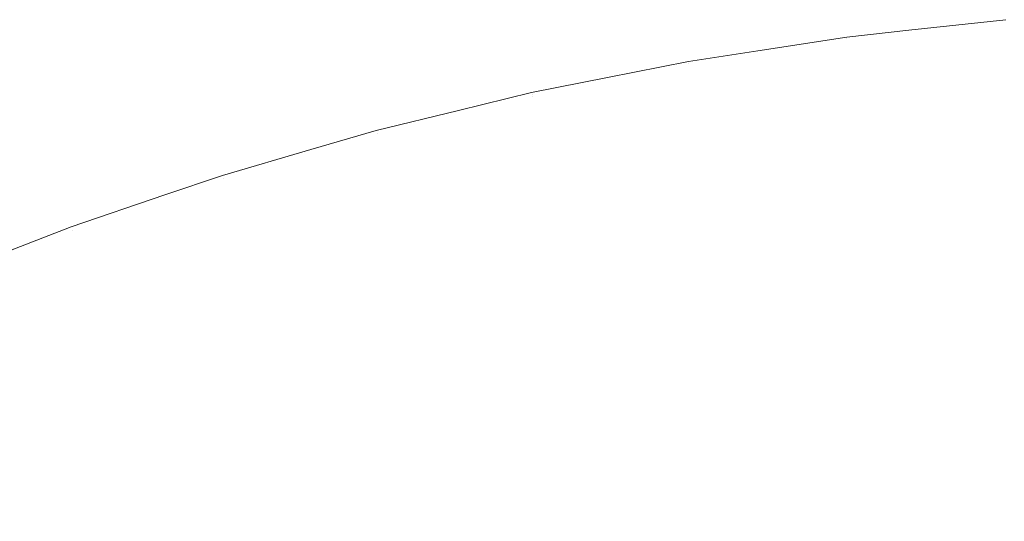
# Model space of a CAD drawing. Header units: centimetres. Extents: x -25.9 to 27.4, y -28.2 to -26.4.
# Tile 36 of 199: x -25.8642 to -25.8373, y -26.3741 to -26.3604. Entities that reach past the tile are written whole.
import ezdxf

# ---------------------------------------------------------------- set-up
doc = ezdxf.new("R2010")
doc.units = ezdxf.units.CM
doc.header["$LTSCALE"] = 2.54
doc.layers.add('Lucido design-1', color=7, linetype='Continuous')

# ---------------------------------------------------------------- blocks, each defined once
blk = doc.blocks.new('Gruppo-4-1')
at = {"color": 7, "linetype": 'Continuous', "lineweight": 9}
for points, invisible_edges in [([(-25.841608, -26.360902, 540.423108), (-25.837273, -26.360428, 540.423108), (-25.837277, -26.360381, 540.420033), (-25.839916, -26.36067, 540.420033)], 11), ([(-25.84158, -26.361114, 540.427254), (-25.837254, -26.360641, 540.427254), (-25.837273, -26.360428, 540.423108), (-25.841608, -26.360902, 540.423108)], 15), ([(-25.839916, -26.36067, 539.820033), (-25.837277, -26.360381, 539.820033), (-25.837269, -26.360475, 539.815674), (-25.841602, -26.36095, 539.815674)], 14), ([(-25.841602, -26.36095, 539.815674), (-25.837269, -26.360475, 539.815674), (-25.837246, -26.36074, 539.811541), (-25.841567, -26.361214, 539.811541)], 15), ([(-25.837277, -26.360381, 539.820033), (-25.839916, -26.36067, 539.820033), (-25.839916, -26.36067, 540.420033), (-25.837277, -26.360381, 540.420033)], 10), ([(-25.845918, -26.361566, 540.423108), (-25.841608, -26.360902, 540.423108), (-25.841614, -26.360856, 540.420033), (-25.844035, -26.361228, 540.420033)], 11), ([(-25.844035, -26.361228, 539.820033), (-25.841614, -26.360856, 539.820033), (-25.841602, -26.36095, 539.815674), (-25.84591, -26.361613, 539.815674)], 14), ([(-25.841614, -26.360856, 539.820033), (-25.844035, -26.361228, 539.820033), (-25.844035, -26.361228, 540.420033), (-25.841614, -26.360856, 540.420033)], 10), ([(-25.839916, -26.36067, 540.420033), (-25.841614, -26.360856, 540.420033), (-25.841608, -26.360902, 540.423108)], 10), ([(-25.841614, -26.360856, 540.420033), (-25.839916, -26.36067, 540.420033), (-25.839916, -26.36067, 539.820033), (-25.841614, -26.360856, 539.820033)], 10), ([(-25.841602, -26.36095, 539.815674), (-25.841614, -26.360856, 539.820033), (-25.839916, -26.36067, 539.820033)], 9), ([(-25.84153, -26.361497, 540.43139), (-25.837221, -26.361025, 540.43139), (-25.837254, -26.360641, 540.427254), (-25.84158, -26.361114, 540.427254)], 15), ([(-25.841567, -26.361214, 539.811541), (-25.837246, -26.36074, 539.811541), (-25.837207, -26.361175, 539.807427), (-25.84151, -26.361647, 539.807427)], 15), ([(-25.845881, -26.361776, 540.427254), (-25.84158, -26.361114, 540.427254), (-25.841608, -26.360902, 540.423108), (-25.845918, -26.361566, 540.423108)], 15), ([(-25.84591, -26.361613, 539.815674), (-25.841602, -26.36095, 539.815674), (-25.841567, -26.361214, 539.811541), (-25.845864, -26.361875, 539.811541)], 15), ([(-25.845814, -26.362156, 540.43139), (-25.84153, -26.361497, 540.43139), (-25.84158, -26.361114, 540.427254), (-25.845881, -26.361776, 540.427254)], 15), ([(-25.841457, -26.36205, 540.435511), (-25.837172, -26.361581, 540.435511), (-25.837221, -26.361025, 540.43139), (-25.84153, -26.361497, 540.43139)], 15), ([(-25.844035, -26.361228, 540.420033), (-25.845926, -26.361519, 540.420033), (-25.845918, -26.361566, 540.423108)], 10), ([(-25.845926, -26.361519, 540.420033), (-25.844035, -26.361228, 540.420033), (-25.844035, -26.361228, 539.820033), (-25.845926, -26.361519, 539.820033)], 10), ([(-25.84591, -26.361613, 539.815674), (-25.845926, -26.361519, 539.820033), (-25.844035, -26.361228, 539.820033)], 9), ([(-25.845864, -26.361875, 539.811541), (-25.841567, -26.361214, 539.811541), (-25.84151, -26.361647, 539.807427), (-25.845788, -26.362305, 539.807427)], 15), ([(-25.84151, -26.361647, 539.807427), (-25.837207, -26.361175, 539.807427), (-25.837155, -26.361779, 539.803337), (-25.841431, -26.362247, 539.803337)], 15), ([(-25.850195, -26.362417, 540.423108), (-25.845918, -26.361566, 540.423108), (-25.845926, -26.361519, 540.420033), (-25.848132, -26.361958, 540.420033)], 11), ([(-25.850149, -26.362625, 540.427254), (-25.845881, -26.361776, 540.427254), (-25.845918, -26.361566, 540.423108), (-25.850195, -26.362417, 540.423108)], 15), ([(-25.848132, -26.361958, 539.820033), (-25.845926, -26.361519, 539.820033), (-25.84591, -26.361613, 539.815674), (-25.850185, -26.362463, 539.815674)], 14), ([(-25.850185, -26.362463, 539.815674), (-25.84591, -26.361613, 539.815674), (-25.845864, -26.361875, 539.811541), (-25.850127, -26.362723, 539.811541)], 15), ([(-25.845926, -26.361519, 539.820033), (-25.848132, -26.361958, 539.820033), (-25.848132, -26.361958, 540.420033), (-25.845926, -26.361519, 540.420033)], 10), ([(-25.845717, -26.362706, 540.435511), (-25.841457, -26.36205, 540.435511), (-25.84153, -26.361497, 540.43139), (-25.845814, -26.362156, 540.43139)], 15), ([(-25.845788, -26.362305, 539.807427), (-25.84151, -26.361647, 539.807427), (-25.841431, -26.362247, 539.803337), (-25.845683, -26.362902, 539.803337)], 15), ([(-25.841362, -26.362774, 540.439608), (-25.837108, -26.362308, 540.439608), (-25.837172, -26.361581, 540.435511), (-25.841457, -26.36205, 540.435511)], 15), ([(-25.848132, -26.361958, 540.420033), (-25.850205, -26.36237, 540.420033), (-25.850195, -26.362417, 540.423108)], 10), ([(-25.850205, -26.36237, 540.420033), (-25.848132, -26.361958, 540.420033), (-25.848132, -26.361958, 539.820033), (-25.850205, -26.36237, 539.820033)], 10), ([(-25.850185, -26.362463, 539.815674), (-25.850205, -26.36237, 539.820033), (-25.848132, -26.361958, 539.820033)], 9), ([(-25.850065, -26.363002, 540.43139), (-25.845814, -26.362156, 540.43139), (-25.845881, -26.361776, 540.427254), (-25.850149, -26.362625, 540.427254)], 15), ([(-25.850127, -26.362723, 539.811541), (-25.845864, -26.361875, 539.811541), (-25.845788, -26.362305, 539.807427), (-25.850033, -26.363149, 539.807427)], 15), ([(-25.841431, -26.362247, 539.803337), (-25.837155, -26.361779, 539.803337), (-25.837087, -26.362549, 539.79928), (-25.84133, -26.363014, 539.79928)], 15), ([(-25.849945, -26.363547, 540.435511), (-25.845717, -26.362706, 540.435511), (-25.845814, -26.362156, 540.43139), (-25.850065, -26.363002, 540.43139)], 15), ([(-25.84559, -26.363424, 540.439608), (-25.841362, -26.362774, 540.439608), (-25.841457, -26.36205, 540.435511), (-25.845717, -26.362706, 540.435511)], 15), ([(-25.852198, -26.362858, 540.420033), (-25.854443, -26.363407, 540.420033), (-25.854431, -26.363453, 540.423108), (-25.850195, -26.362417, 540.423108)], 14), ([(-25.850185, -26.362463, 539.815674), (-25.854419, -26.363499, 539.815674), (-25.854443, -26.363407, 539.820033), (-25.852198, -26.362858, 539.820033)], 11), ([(-25.854376, -26.36366, 540.427254), (-25.850149, -26.362625, 540.427254), (-25.850195, -26.362417, 540.423108), (-25.854431, -26.363453, 540.423108)], 15), ([(-25.854419, -26.363499, 539.815674), (-25.850185, -26.362463, 539.815674), (-25.850127, -26.362723, 539.811541), (-25.85435, -26.363756, 539.811541)], 15), ([(-25.850195, -26.362417, 540.423108), (-25.850205, -26.36237, 540.420033), (-25.852198, -26.362858, 540.420033)], 9), ([(-25.850205, -26.36237, 539.820033), (-25.852198, -26.362858, 539.820033), (-25.852198, -26.362858, 540.420033), (-25.850205, -26.36237, 540.420033)], 10), ([(-25.852198, -26.362858, 539.820033), (-25.850205, -26.36237, 539.820033), (-25.850185, -26.362463, 539.815674)], 10), ([(-25.850033, -26.363149, 539.807427), (-25.845788, -26.362305, 539.807427), (-25.845683, -26.362902, 539.803337), (-25.849902, -26.363741, 539.803337)], 15), ([(-25.845683, -26.362902, 539.803337), (-25.841431, -26.362247, 539.803337), (-25.84133, -26.363014, 539.79928), (-25.845548, -26.363663, 539.79928)], 15), ([(-25.841244, -26.363666, 540.443675), (-25.83703, -26.363205, 540.443675), (-25.837108, -26.362308, 540.439608), (-25.841362, -26.362774, 540.439608)], 15), ([(-25.854276, -26.364032, 540.43139), (-25.850065, -26.363002, 540.43139), (-25.850149, -26.362625, 540.427254), (-25.854376, -26.36366, 540.427254)], 15), ([(-25.85435, -26.363756, 539.811541), (-25.850127, -26.362723, 539.811541), (-25.850033, -26.363149, 539.807427), (-25.854237, -26.364178, 539.807427)], 15), ([(-25.849787, -26.364259, 540.439608), (-25.84559, -26.363424, 540.439608), (-25.845717, -26.362706, 540.435511), (-25.849945, -26.363547, 540.435511)], 15), ([(-25.84133, -26.363014, 539.79928), (-25.837087, -26.362549, 539.79928), (-25.837005, -26.363485, 539.795262), (-25.841207, -26.363946, 539.795262)], 15), ([(-25.854443, -26.363407, 540.420033), (-25.852198, -26.362858, 540.420033), (-25.852198, -26.362858, 539.820033), (-25.854443, -26.363407, 539.820033)], 10), ([(-25.854131, -26.364571, 540.435511), (-25.849945, -26.363547, 540.435511), (-25.850065, -26.363002, 540.43139), (-25.854276, -26.364032, 540.43139)], 15), ([(-25.849902, -26.363741, 539.803337), (-25.845683, -26.362902, 539.803337), (-25.845548, -26.363663, 539.79928), (-25.849734, -26.364496, 539.79928)], 15), ([(-25.845434, -26.364311, 540.443675), (-25.841244, -26.363666, 540.443675), (-25.841362, -26.362774, 540.439608), (-25.84559, -26.363424, 540.439608)], 15), ([(-25.845548, -26.363663, 539.79928), (-25.84133, -26.363014, 539.79928), (-25.841207, -26.363946, 539.795262), (-25.845385, -26.364589, 539.795262)], 15), ([(-25.854237, -26.364178, 539.807427), (-25.850033, -26.363149, 539.807427), (-25.849902, -26.363741, 539.803337), (-25.85408, -26.364763, 539.803337)], 15), ([(-25.841104, -26.364727, 540.447705), (-25.836937, -26.364271, 540.447705), (-25.83703, -26.363205, 540.443675), (-25.841244, -26.363666, 540.443675)], 15), ([(-25.856227, -26.363927, 540.420033), (-25.858632, -26.364628, 540.420033), (-25.858618, -26.364673, 540.423108), (-25.854431, -26.363453, 540.423108)], 14), ([(-25.854419, -26.363499, 539.815674), (-25.858603, -26.364719, 539.815674), (-25.858632, -26.364628, 539.820033), (-25.856227, -26.363927, 539.820033)], 11), ([(-25.858554, -26.364877, 540.427254), (-25.854376, -26.36366, 540.427254), (-25.854431, -26.363453, 540.423108), (-25.858618, -26.364673, 540.423108)], 15), ([(-25.858603, -26.364719, 539.815674), (-25.854419, -26.363499, 539.815674), (-25.85435, -26.363756, 539.811541), (-25.858523, -26.364973, 539.811541)], 15), ([(-25.854431, -26.363453, 540.423108), (-25.854443, -26.363407, 540.420033), (-25.856227, -26.363927, 540.420033)], 9), ([(-25.854443, -26.363407, 539.820033), (-25.856227, -26.363927, 539.820033), (-25.856227, -26.363927, 540.420033), (-25.854443, -26.363407, 540.420033)], 10), ([(-25.856227, -26.363927, 539.820033), (-25.854443, -26.363407, 539.820033), (-25.854419, -26.363499, 539.815674)], 10), ([(-25.853943, -26.365276, 540.439608), (-25.849787, -26.364259, 540.439608), (-25.849945, -26.363547, 540.435511), (-25.854131, -26.364571, 540.435511)], 15), ([(-25.849592, -26.365138, 540.443675), (-25.845434, -26.364311, 540.443675), (-25.84559, -26.363424, 540.439608), (-25.849787, -26.364259, 540.439608)], 15), ([(-25.841207, -26.363946, 539.795262), (-25.837005, -26.363485, 539.795262), (-25.836909, -26.364585, 539.791289), (-25.841063, -26.36504, 539.791289)], 15), ([(-25.858437, -26.365245, 540.43139), (-25.854276, -26.364032, 540.43139), (-25.854376, -26.36366, 540.427254), (-25.858554, -26.364877, 540.427254)], 15), ([(-25.858523, -26.364973, 539.811541), (-25.85435, -26.363756, 539.811541), (-25.854237, -26.364178, 539.807427), (-25.858392, -26.365389, 539.807427)], 15), ([(-25.85408, -26.364763, 539.803337), (-25.849902, -26.363741, 539.803337), (-25.849734, -26.364496, 539.79928), (-25.85388, -26.36551, 539.79928)], 15), ([(-25.849734, -26.364496, 539.79928), (-25.845548, -26.363663, 539.79928), (-25.845385, -26.364589, 539.795262), (-25.849531, -26.365413, 539.795262)], 15), ([(-25.845248, -26.365365, 540.447705), (-25.841104, -26.364727, 540.447705), (-25.841244, -26.363666, 540.443675), (-25.845434, -26.364311, 540.443675)], 15), ([(-25.858632, -26.364628, 540.420033), (-25.856227, -26.363927, 540.420033), (-25.856227, -26.363927, 539.820033), (-25.858632, -26.364628, 539.820033)], 10), ([(-25.85827, -26.365778, 540.435511), (-25.854131, -26.364571, 540.435511), (-25.854276, -26.364032, 540.43139), (-25.858437, -26.365245, 540.43139)], 15), ([(-25.845385, -26.364589, 539.795262), (-25.841207, -26.363946, 539.795262), (-25.841063, -26.36504, 539.791289), (-25.845193, -26.365675, 539.791289)], 15), ([(-25.858392, -26.365389, 539.807427), (-25.854237, -26.364178, 539.807427), (-25.85408, -26.364763, 539.803337), (-25.85821, -26.365967, 539.803337)], 15), ([(-25.85371, -26.366146, 540.443675), (-25.849592, -26.365138, 540.443675), (-25.849787, -26.364259, 540.439608), (-25.853943, -26.365276, 540.439608)], 15), ([(-25.84936, -26.366183, 540.447705), (-25.845248, -26.365365, 540.447705), (-25.845434, -26.364311, 540.443675), (-25.849592, -26.365138, 540.443675)], 15), ([(-25.840943, -26.365954, 540.45169), (-25.836829, -26.365504, 540.45169), (-25.836937, -26.364271, 540.447705), (-25.841104, -26.364727, 540.447705)], 15), ([(-25.858618, -26.364673, 540.423108), (-25.858632, -26.364628, 540.420033), (-25.860211, -26.365164, 540.420033)], 9), ([(-25.858632, -26.364628, 539.820033), (-25.860211, -26.365164, 539.820033), (-25.860211, -26.365164, 540.420033), (-25.858632, -26.364628, 540.420033)], 10), ([(-25.860211, -26.365164, 539.820033), (-25.858632, -26.364628, 539.820033), (-25.858603, -26.364719, 539.815674)], 10), ([(-25.85805, -26.366473, 540.439608), (-25.853943, -26.365276, 540.439608), (-25.854131, -26.364571, 540.435511), (-25.85827, -26.365778, 540.435511)], 15), ([(-25.85388, -26.36551, 539.79928), (-25.849734, -26.364496, 539.79928), (-25.849531, -26.365413, 539.795262), (-25.853637, -26.366418, 539.795262)], 15), ([(-25.849531, -26.365413, 539.795262), (-25.845385, -26.364589, 539.795262), (-25.845193, -26.365675, 539.791289), (-25.849292, -26.366491, 539.791289)], 15), ([(-25.841063, -26.36504, 539.791289), (-25.836909, -26.364585, 539.791289), (-25.836799, -26.365845, 539.787368), (-25.840898, -26.366294, 539.787368)], 15), ([(-25.860211, -26.365164, 540.420033), (-25.862763, -26.366031, 540.420033), (-25.862747, -26.366075, 540.423108), (-25.858618, -26.364673, 540.423108)], 14), ([(-25.858603, -26.364719, 539.815674), (-25.862731, -26.36612, 539.815674), (-25.862763, -26.366031, 539.820033), (-25.860211, -26.365164, 539.820033)], 11), ([(-25.862674, -26.366276, 540.427254), (-25.858554, -26.364877, 540.427254), (-25.858618, -26.364673, 540.423108), (-25.862747, -26.366075, 540.423108)], 15), ([(-25.862731, -26.36612, 539.815674), (-25.858603, -26.364719, 539.815674), (-25.858523, -26.364973, 539.811541), (-25.86264, -26.36637, 539.811541)], 15), ([(-25.862542, -26.366639, 540.43139), (-25.858437, -26.365245, 540.43139), (-25.858554, -26.364877, 540.427254), (-25.862674, -26.366276, 540.427254)], 15), ([(-25.85821, -26.365967, 539.803337), (-25.85408, -26.364763, 539.803337), (-25.85388, -26.36551, 539.79928), (-25.857977, -26.366705, 539.79928)], 15), ([(-25.845033, -26.366584, 540.45169), (-25.840943, -26.365954, 540.45169), (-25.841104, -26.364727, 540.447705), (-25.845248, -26.365365, 540.447705)], 15), ([(-25.862763, -26.366031, 540.420033), (-25.860211, -26.365164, 540.420033), (-25.860211, -26.365164, 539.820033), (-25.862763, -26.366031, 539.820033)], 10), ([(-25.86264, -26.36637, 539.811541), (-25.858523, -26.364973, 539.811541), (-25.858392, -26.365389, 539.807427), (-25.862491, -26.36678, 539.807427)], 15), ([(-25.853433, -26.367179, 540.447705), (-25.84936, -26.366183, 540.447705), (-25.849592, -26.365138, 540.443675), (-25.85371, -26.366146, 540.443675)], 15), ([(-25.845193, -26.365675, 539.791289), (-25.841063, -26.36504, 539.791289), (-25.840898, -26.366294, 539.787368), (-25.844974, -26.366921, 539.787368)], 15), ([(-25.862351, -26.367163, 540.435511), (-25.85827, -26.365778, 540.435511), (-25.858437, -26.365245, 540.43139), (-25.862542, -26.366639, 540.43139)], 15), ([(-25.862491, -26.36678, 539.807427), (-25.858392, -26.365389, 539.807427), (-25.85821, -26.365967, 539.803337), (-25.862283, -26.36735, 539.803337)], 15), ([(-25.85778, -26.367332, 540.443675), (-25.85371, -26.366146, 540.443675), (-25.853943, -26.365276, 540.439608), (-25.85805, -26.366473, 540.439608)], 15), ([(-25.853637, -26.366418, 539.795262), (-25.849531, -26.365413, 539.795262), (-25.849292, -26.366491, 539.791289), (-25.853351, -26.367484, 539.791289)], 15), ([(-25.849092, -26.367391, 540.45169), (-25.845033, -26.366584, 540.45169), (-25.845248, -26.365365, 540.447705), (-25.84936, -26.366183, 540.447705)], 15), ([(-25.857977, -26.366705, 539.79928), (-25.85388, -26.36551, 539.79928), (-25.853637, -26.366418, 539.795262), (-25.857695, -26.367601, 539.795262)], 15), ([(-25.849292, -26.366491, 539.791289), (-25.845193, -26.365675, 539.791289), (-25.844974, -26.366921, 539.787368), (-25.849018, -26.367726, 539.787368)], 15), ([(-25.840759, -26.367347, 540.455624), (-25.836706, -26.366903, 540.455624), (-25.836829, -26.365504, 540.45169), (-25.840943, -26.365954, 540.45169)], 15), ([(-25.862102, -26.367849, 540.439608), (-25.85805, -26.366473, 540.439608), (-25.85827, -26.365778, 540.435511), (-25.862351, -26.367163, 540.435511)], 15), ([(-25.862283, -26.36735, 539.803337), (-25.85821, -26.365967, 539.803337), (-25.857977, -26.366705, 539.79928), (-25.862019, -26.368077, 539.79928)], 15), ([(-25.844789, -26.367967, 540.455624), (-25.840759, -26.367347, 540.455624), (-25.840943, -26.365954, 540.45169), (-25.845033, -26.366584, 540.45169)], 15), ([(-25.840898, -26.366294, 539.787368), (-25.836799, -26.365845, 539.787368), (-25.836675, -26.367264, 539.783506), (-25.840712, -26.367706, 539.783506)], 15), ([(-25.864144, -26.366568, 540.420033), (-25.86683, -26.367612, 540.420033), (-25.866812, -26.367656, 540.423108), (-25.862747, -26.366075, 540.423108)], 14), ([(-25.862731, -26.36612, 539.815674), (-25.866793, -26.3677, 539.815674), (-25.86683, -26.367612, 539.820033), (-25.864144, -26.366568, 539.820033)], 11), ([(-25.86673, -26.367853, 540.427254), (-25.862674, -26.366276, 540.427254), (-25.862747, -26.366075, 540.423108), (-25.866812, -26.367656, 540.423108)], 15), ([(-25.866793, -26.3677, 539.815674), (-25.862731, -26.36612, 539.815674), (-25.86264, -26.36637, 539.811541), (-25.866692, -26.367946, 539.811541)], 15), ([(-25.862747, -26.366075, 540.423108), (-25.862763, -26.366031, 540.420033), (-25.864144, -26.366568, 540.420033)], 9), ([(-25.862763, -26.366031, 539.820033), (-25.864144, -26.366568, 539.820033), (-25.864144, -26.366568, 540.420033), (-25.862763, -26.366031, 540.420033)], 10), ([(-25.864144, -26.366568, 539.820033), (-25.862763, -26.366031, 539.820033), (-25.862731, -26.36612, 539.815674)], 10), ([(-25.857458, -26.368352, 540.447705), (-25.853433, -26.367179, 540.447705), (-25.85371, -26.366146, 540.443675), (-25.85778, -26.367332, 540.443675)], 15), ([(-25.853112, -26.368375, 540.45169), (-25.849092, -26.367391, 540.45169), (-25.84936, -26.366183, 540.447705), (-25.853433, -26.367179, 540.447705)], 15), ([(-25.866582, -26.36821, 540.43139), (-25.862542, -26.366639, 540.43139), (-25.862674, -26.366276, 540.427254), (-25.86673, -26.367853, 540.427254)], 15), ([(-25.866692, -26.367946, 539.811541), (-25.86264, -26.36637, 539.811541), (-25.862491, -26.36678, 539.807427), (-25.866524, -26.368349, 539.807427)], 15), ([(-25.861794, -26.368695, 540.443675), (-25.85778, -26.367332, 540.443675), (-25.85805, -26.366473, 540.439608), (-25.862102, -26.367849, 540.439608)], 15), ([(-25.857695, -26.367601, 539.795262), (-25.853637, -26.366418, 539.795262), (-25.853351, -26.367484, 539.791289), (-25.857363, -26.368653, 539.791289)], 15), ([(-25.853351, -26.367484, 539.791289), (-25.849292, -26.366491, 539.791289), (-25.849018, -26.367726, 539.787368), (-25.853024, -26.368706, 539.787368)], 15), ([(-25.844974, -26.366921, 539.787368), (-25.840898, -26.366294, 539.787368), (-25.840712, -26.367706, 539.783506), (-25.844726, -26.368324, 539.783506)], 15), ([(-25.86683, -26.367612, 540.420033), (-25.864144, -26.366568, 540.420033), (-25.864144, -26.366568, 539.820033), (-25.86683, -26.367612, 539.820033)], 10), ([(-25.866369, -26.368725, 540.435511), (-25.862351, -26.367163, 540.435511), (-25.862542, -26.366639, 540.43139), (-25.866582, -26.36821, 540.43139)], 15), ([(-25.866524, -26.368349, 539.807427), (-25.862491, -26.36678, 539.807427), (-25.862283, -26.36735, 539.803337), (-25.866293, -26.368909, 539.803337)], 15), ([(-25.862019, -26.368077, 539.79928), (-25.857977, -26.366705, 539.79928), (-25.857695, -26.367601, 539.795262), (-25.861697, -26.36896, 539.795262)], 15), ([(-25.848788, -26.368763, 540.455624), (-25.844789, -26.367967, 540.455624), (-25.845033, -26.366584, 540.45169), (-25.849092, -26.367391, 540.45169)], 15), ([(-25.849018, -26.367726, 539.787368), (-25.844974, -26.366921, 539.787368), (-25.844726, -26.368324, 539.783506), (-25.84871, -26.369116, 539.783506)], 15), ([(-25.840555, -26.368903, 540.459498), (-25.83657, -26.368466, 540.459498), (-25.836706, -26.366903, 540.455624), (-25.840759, -26.367347, 540.455624)], 15), ([(-25.866089, -26.369399, 540.439608), (-25.862102, -26.367849, 540.439608), (-25.862351, -26.367163, 540.435511), (-25.866369, -26.368725, 540.435511)], 15), ([(-25.861428, -26.3697, 540.447705), (-25.857458, -26.368352, 540.447705), (-25.85778, -26.367332, 540.443675), (-25.861794, -26.368695, 540.443675)], 15), ([(-25.857085, -26.369533, 540.45169), (-25.853112, -26.368375, 540.45169), (-25.853433, -26.367179, 540.447705), (-25.857458, -26.368352, 540.447705)], 15), ([(-25.840712, -26.367706, 539.783506), (-25.836675, -26.367264, 539.783506), (-25.836537, -26.368839, 539.77971), (-25.840506, -26.369273, 539.77971)], 15), ([(-25.866293, -26.368909, 539.803337), (-25.862283, -26.36735, 539.803337), (-25.862019, -26.368077, 539.79928), (-25.865997, -26.369624, 539.79928)], 15), ([(-25.861697, -26.36896, 539.795262), (-25.857695, -26.367601, 539.795262), (-25.857363, -26.368653, 539.791289), (-25.86132, -26.369997, 539.791289)], 15), ([(-25.857363, -26.368653, 539.791289), (-25.853351, -26.367484, 539.791289), (-25.853024, -26.368706, 539.787368), (-25.856982, -26.36986, 539.787368)], 15), ([(-25.852749, -26.369732, 540.455624), (-25.848788, -26.368763, 540.455624), (-25.849092, -26.367391, 540.45169), (-25.853112, -26.368375, 540.45169)], 15), ([(-25.844517, -26.369513, 540.459498), (-25.840555, -26.368903, 540.459498), (-25.840759, -26.367347, 540.455624), (-25.844789, -26.367967, 540.455624)], 15), ([(-25.865745, -26.370231, 540.443675), (-25.861794, -26.368695, 540.443675), (-25.862102, -26.367849, 540.439608), (-25.866089, -26.369399, 540.439608)], 15), ([(-25.853024, -26.368706, 539.787368), (-25.849018, -26.367726, 539.787368), (-25.84871, -26.369116, 539.783506), (-25.852655, -26.370082, 539.783506)], 15), ([(-25.844726, -26.368324, 539.783506), (-25.840712, -26.367706, 539.783506), (-25.840506, -26.369273, 539.77971), (-25.844452, -26.369881, 539.77971)], 15), ([(-25.865997, -26.369624, 539.79928), (-25.862019, -26.368077, 539.79928), (-25.861697, -26.36896, 539.795262), (-25.865637, -26.370492, 539.795262)], 15), ([(-25.848449, -26.370295, 540.459498), (-25.844517, -26.369513, 540.459498), (-25.844789, -26.367967, 540.455624), (-25.848788, -26.368763, 540.455624)], 15), ([(-25.861004, -26.370864, 540.45169), (-25.857085, -26.369533, 540.45169), (-25.857458, -26.368352, 540.447705), (-25.861428, -26.3697, 540.447705)], 15), ([(-25.856663, -26.370873, 540.455624), (-25.852749, -26.369732, 540.455624), (-25.853112, -26.368375, 540.45169), (-25.857085, -26.369533, 540.45169)], 15), ([(-25.84871, -26.369116, 539.783506), (-25.844726, -26.368324, 539.783506), (-25.844452, -26.369881, 539.77971), (-25.848368, -26.37066, 539.77971)], 15), ([(-25.86132, -26.369997, 539.791289), (-25.857363, -26.368653, 539.791289), (-25.856982, -26.36986, 539.787368), (-25.860887, -26.371185, 539.787368)], 15), ([(-25.840329, -26.37062, 540.463308), (-25.836419, -26.370191, 540.463308), (-25.83657, -26.368466, 540.459498), (-25.840555, -26.368903, 540.459498)], 15), ([(-25.865335, -26.37122, 540.447705), (-25.861428, -26.3697, 540.447705), (-25.861794, -26.368695, 540.443675), (-25.865745, -26.370231, 540.443675)], 15), ([(-25.856982, -26.36986, 539.787368), (-25.853024, -26.368706, 539.787368), (-25.852655, -26.370082, 539.783506), (-25.856554, -26.371218, 539.783506)], 15), ([(-25.852343, -26.371248, 540.459498), (-25.848449, -26.370295, 540.459498), (-25.848788, -26.368763, 540.455624), (-25.852749, -26.369732, 540.455624)], 15), ([(-25.844216, -26.371218, 540.463308), (-25.840329, -26.37062, 540.463308), (-25.840555, -26.368903, 540.459498), (-25.844517, -26.369513, 540.459498)], 15), ([(-25.840506, -26.369273, 539.77971), (-25.836537, -26.368839, 539.77971), (-25.836386, -26.370566, 539.775984), (-25.84028, -26.370992, 539.775984)], 15), ([(-25.865637, -26.370492, 539.795262), (-25.861697, -26.36896, 539.795262), (-25.86132, -26.369997, 539.791289), (-25.865215, -26.371511, 539.791289)], 15), ([(-25.852655, -26.370082, 539.783506), (-25.84871, -26.369116, 539.783506), (-25.848368, -26.37066, 539.77971), (-25.852246, -26.371609, 539.77971)], 15), ([(-25.844452, -26.369881, 539.77971), (-25.840506, -26.369273, 539.77971), (-25.84028, -26.370992, 539.775984), (-25.844151, -26.371588, 539.775984)], 15), ([(-25.864862, -26.372364, 540.45169), (-25.861004, -26.370864, 540.45169), (-25.861428, -26.3697, 540.447705), (-25.865335, -26.37122, 540.447705)], 15), ([(-25.860524, -26.372184, 540.455624), (-25.856663, -26.370873, 540.455624), (-25.857085, -26.369533, 540.45169), (-25.861004, -26.370864, 540.45169)], 15), ([(-25.856191, -26.372369, 540.459498), (-25.852343, -26.371248, 540.459498), (-25.852749, -26.369732, 540.455624), (-25.856663, -26.370873, 540.455624)], 15), ([(-25.848074, -26.371985, 540.463308), (-25.844216, -26.371218, 540.463308), (-25.844517, -26.369513, 540.459498), (-25.848449, -26.370295, 540.459498)], 15), ([(-25.865215, -26.371511, 539.791289), (-25.86132, -26.369997, 539.791289), (-25.860887, -26.371185, 539.787368), (-25.864731, -26.37268, 539.787368)], 15), ([(-25.860887, -26.371185, 539.787368), (-25.856982, -26.36986, 539.787368), (-25.856554, -26.371218, 539.783506), (-25.8604, -26.372524, 539.783506)], 15), ([(-25.848368, -26.37066, 539.77971), (-25.844452, -26.369881, 539.77971), (-25.844151, -26.371588, 539.775984), (-25.847992, -26.372352, 539.775984)], 15), ([(-25.856554, -26.371218, 539.783506), (-25.852655, -26.370082, 539.783506), (-25.852246, -26.371609, 539.77971), (-25.856079, -26.372726, 539.77971)], 15), ([(-25.840082, -26.372495, 540.467045), (-25.836254, -26.372075, 540.467045), (-25.836419, -26.370191, 540.463308), (-25.840329, -26.37062, 540.463308)], 15), ([(-25.851894, -26.37292, 540.463308), (-25.848074, -26.371985, 540.463308), (-25.848449, -26.370295, 540.459498), (-25.852343, -26.371248, 540.459498)], 15), ([(-25.852246, -26.371609, 539.77971), (-25.848368, -26.37066, 539.77971), (-25.847992, -26.372352, 539.775984), (-25.851797, -26.373283, 539.775984)], 15), ([(-25.843888, -26.37308, 540.467045), (-25.840082, -26.372495, 540.467045), (-25.840329, -26.37062, 540.463308), (-25.844216, -26.371218, 540.463308)], 15), ([(-25.84028, -26.370992, 539.775984), (-25.836386, -26.370566, 539.775984), (-25.836222, -26.372442, 539.772337), (-25.840034, -26.37286, 539.772337)], 15), ([(-25.864324, -26.373661, 540.455624), (-25.860524, -26.372184, 540.455624), (-25.861004, -26.370864, 540.45169), (-25.864862, -26.372364, 540.45169)], 15), ([(-25.859987, -26.373658, 540.459498), (-25.856191, -26.372369, 540.459498), (-25.856663, -26.370873, 540.455624), (-25.860524, -26.372184, 540.455624)], 15), ([(-25.844151, -26.371588, 539.775984), (-25.84028, -26.370992, 539.775984), (-25.840034, -26.37286, 539.772337), (-25.843824, -26.373443, 539.772337)], 15), ([(-25.864731, -26.37268, 539.787368), (-25.860887, -26.371185, 539.787368), (-25.8604, -26.372524, 539.783506), (-25.864185, -26.373996, 539.783506)], 15), ([(-25.8604, -26.372524, 539.783506), (-25.856554, -26.371218, 539.783506), (-25.856079, -26.372726, 539.77971), (-25.85986, -26.374009, 539.77971)], 15), ([(-25.855671, -26.374021, 540.463308), (-25.851894, -26.37292, 540.463308), (-25.852343, -26.371248, 540.459498), (-25.856191, -26.372369, 540.459498)], 15), ([(-25.847664, -26.373832, 540.467045), (-25.843888, -26.37308, 540.467045), (-25.844216, -26.371218, 540.463308), (-25.848074, -26.371985, 540.463308)], 15), ([(-25.856079, -26.372726, 539.77971), (-25.852246, -26.371609, 539.77971), (-25.851797, -26.373283, 539.775984), (-25.855558, -26.374379, 539.775984)], 15), ([(-25.847992, -26.372352, 539.775984), (-25.844151, -26.371588, 539.775984), (-25.843824, -26.373443, 539.772337), (-25.847585, -26.374191, 539.772337)], 15), ([(-25.851405, -26.374747, 540.467045), (-25.847664, -26.373832, 540.467045), (-25.848074, -26.371985, 540.463308), (-25.851894, -26.37292, 540.463308)], 15), ([(-25.839814, -26.374525, 540.470703), (-25.836075, -26.374116, 540.470703), (-25.836254, -26.372075, 540.467045), (-25.840082, -26.372495, 540.467045)], 15), ([(-25.863724, -26.375111, 540.459498), (-25.859987, -26.373658, 540.459498), (-25.860524, -26.372184, 540.455624), (-25.864324, -26.373661, 540.455624)], 15), ([(-25.859395, -26.375285, 540.463308), (-25.855671, -26.374021, 540.463308), (-25.856191, -26.372369, 540.459498), (-25.859987, -26.373658, 540.459498)], 15), ([(-25.851797, -26.373283, 539.775984), (-25.847992, -26.372352, 539.775984), (-25.847585, -26.374191, 539.772337), (-25.85131, -26.375103, 539.772337)], 15), ([(-25.864185, -26.373996, 539.783506), (-25.8604, -26.372524, 539.783506), (-25.85986, -26.374009, 539.77971), (-25.863581, -26.375456, 539.77971)], 15), ([(-25.843532, -26.375097, 540.470703), (-25.839814, -26.374525, 540.470703), (-25.840082, -26.372495, 540.467045), (-25.843888, -26.37308, 540.467045)], 15), ([(-25.840034, -26.37286, 539.772337), (-25.836222, -26.372442, 539.772337), (-25.836045, -26.374465, 539.768772), (-25.839769, -26.374872, 539.768772)], 15), ([(-25.85986, -26.374009, 539.77971), (-25.856079, -26.372726, 539.77971), (-25.855558, -26.374379, 539.775984), (-25.859267, -26.375638, 539.775984)], 15), ([(-25.855102, -26.375824, 540.467045), (-25.851405, -26.374747, 540.467045), (-25.851894, -26.37292, 540.463308), (-25.855671, -26.374021, 540.463308)], 15), ([(-25.843824, -26.373443, 539.772337), (-25.840034, -26.37286, 539.772337), (-25.839769, -26.374872, 539.768772), (-25.843471, -26.375442, 539.768772)], 15), ([(-25.847221, -26.375831, 540.470703), (-25.843532, -26.375097, 540.470703), (-25.843888, -26.37308, 540.467045), (-25.847664, -26.373832, 540.467045)], 15), ([(-25.855558, -26.374379, 539.775984), (-25.851797, -26.373283, 539.775984), (-25.85131, -26.375103, 539.772337), (-25.854991, -26.376176, 539.772337)], 15), ([(-25.847585, -26.374191, 539.772337), (-25.843824, -26.373443, 539.772337), (-25.843471, -26.375442, 539.768772), (-25.847145, -26.376173, 539.768772)], 15), ([(-25.867393, -26.376726, 540.459498), (-25.863724, -26.375111, 540.459498), (-25.864324, -26.373661, 540.455624), (-25.868056, -26.375303, 540.455624)], 15), ([(-25.863061, -26.376711, 540.463308), (-25.859395, -26.375285, 540.463308), (-25.859987, -26.373658, 540.459498), (-25.863724, -26.375111, 540.459498)], 15), ([(-25.867903, -26.375632, 539.783506), (-25.864185, -26.373996, 539.783506), (-25.863581, -26.375456, 539.77971), (-25.867235, -26.377064, 539.77971)], 15), ([(-25.863581, -26.375456, 539.77971), (-25.85986, -26.374009, 539.77971), (-25.859267, -26.375638, 539.775984), (-25.862917, -26.377058, 539.775984)], 15), ([(-25.858748, -26.377062, 540.467045), (-25.855102, -26.375824, 540.467045), (-25.855671, -26.374021, 540.463308), (-25.859395, -26.375285, 540.463308)], 15), ([(-25.850875, -26.376725, 540.470703), (-25.847221, -26.375831, 540.470703), (-25.847664, -26.373832, 540.467045), (-25.851405, -26.374747, 540.467045)], 15)]:
    blk.add_3dface(points, dxfattribs=dict(at, invisible_edges=invisible_edges))

msp = doc.modelspace()

# ---------------------------------------------------------------- block references
at = {"layer": 'Lucido design-1', "color": 7}
msp.add_blockref('Gruppo-4-1', (0, 0), dxfattribs=at)

doc.saveas('drawing.dxf')
